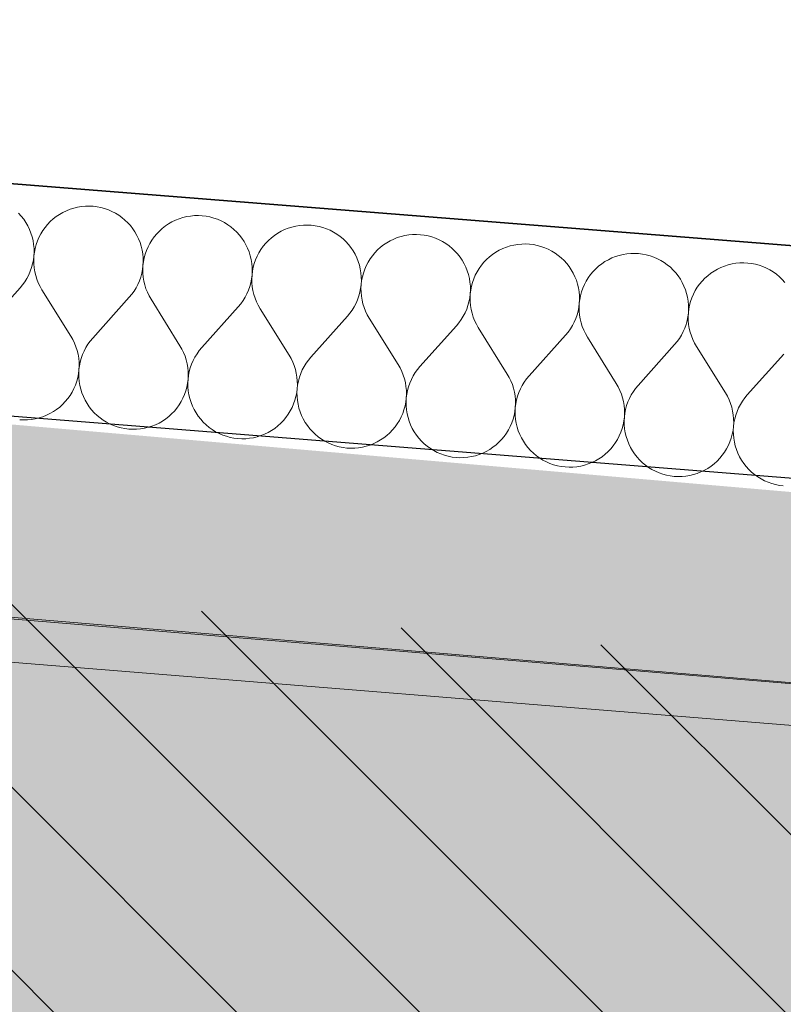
# Model space of a CAD drawing. Header units: millimetres. Extents: x -40276 to 214973, y -147941 to 35228.
# Tile 234 of 256: x -10152 to -9620, y 18343 to 19028. Entities that reach past the tile are written whole.
import ezdxf

# ---------------------------------------------------------------- set-up
doc = ezdxf.new("R2010")
doc.units = ezdxf.units.MM
doc.header["$MEASUREMENT"] = 0
doc.linetypes.add('Wipeout_Contour', pattern=[1000, 0, -1000])
for name, color, linetype in [('1._POHLED ZÁPADNÍ_2_0_plochy', 7, 'Continuous'), ('1._POHLED ZÁPADNÍ_2_akustické prvky', 7, 'Continuous'), ('1._POHLED ZÁPADNÍ_2_BT_ortho', 7, 'Continuous'), ('1._POHLED ZÁPADNÍ_2_Konstrukce - nosné', 7, 'Continuous'), ('1._POHLED ZÁPADNÍ_2_Nové_Výplně – Řezové', 7, 'Continuous'), ('1._POHLED ZÁPADNÍ_2_Výplně – Řezové', 7, 'Continuous')]:
    doc.layers.add(name, color=color, linetype=linetype)

# ---------------------------------------------------------------- blocks, each defined once
blk = doc.blocks.new('*X20', base_point=(-42174.69, -26223.67))
at = {"layer": '1._POHLED ZÁPADNÍ_2_Nové_Výplně – Řezové', "color": 21, "linetype": 'Continuous', "lineweight": 20, "true_color": 0xffaaaa}
for p, q in [((-10111.36, 18897.64), (-10114, 18897.01)), ((-10108.67, 18898.09), (-10111.36, 18897.64)), ((-10105.96, 18898.34), (-10108.67, 18898.09)), ((-10103.24, 18898.39), (-10105.96, 18898.34)), ((-10100.53, 18898.25), (-10103.24, 18898.39)), ((-10097.83, 18897.92), (-10100.53, 18898.25)), ((-10095.16, 18897.4), (-10097.83, 18897.92)), ((-10092.53, 18896.69), (-10095.16, 18897.4)), ((-10150.55, 18891.38), (-10152.38, 18893.4)), ((-10148.88, 18889.24), (-10150.55, 18891.38)), ((-10126.19, 18891.13), (-10128.34, 18889.46)), ((-10123.94, 18892.65), (-10126.19, 18891.13)), ((-10121.58, 18894), (-10123.94, 18892.65)), ((-10119.13, 18895.19), (-10121.58, 18894)), ((-10116.6, 18896.19), (-10119.13, 18895.19)), ((-10114, 18897.01), (-10116.6, 18896.19)), ((-10089.96, 18895.79), (-10092.53, 18896.69)), ((-10087.47, 18894.71), (-10089.96, 18895.79)), ((-10085.05, 18893.45), (-10087.47, 18894.71)), ((-10082.73, 18892.03), (-10085.05, 18893.45)), ((-10080.52, 18890.44), (-10082.73, 18892.03)), ((-10078.43, 18888.71), (-10080.52, 18890.44)), ((-10038.1, 18890.43), (-10040.69, 18889.61)), ((-10035.45, 18891.06), (-10038.1, 18890.43)), ((-10032.77, 18891.5), (-10035.45, 18891.06)), ((-10030.06, 18891.75), (-10032.77, 18891.5)), ((-10027.34, 18891.81), (-10030.06, 18891.75)), ((-10024.62, 18891.67), (-10027.34, 18891.81)), ((-10021.92, 18891.34), (-10024.62, 18891.67)), ((-10019.25, 18890.82), (-10021.92, 18891.34)), ((-10016.63, 18890.1), (-10019.25, 18890.82)), ((-10147.36, 18886.98), (-10148.88, 18889.24)), ((-10146.01, 18884.62), (-10147.36, 18886.98)), ((-10144.83, 18882.17), (-10146.01, 18884.62)), ((-10133.98, 18883.58), (-10135.56, 18881.36)), ((-10132.24, 18885.67), (-10133.98, 18883.58)), ((-10130.36, 18887.63), (-10132.24, 18885.67)), ((-10128.34, 18889.46), (-10130.36, 18887.63)), ((-10076.47, 18886.82), (-10078.43, 18888.71)), ((-10074.65, 18884.8), (-10076.47, 18886.82)), ((-10072.97, 18882.66), (-10074.65, 18884.8)), ((-10050.29, 18884.55), (-10052.43, 18882.88)), ((-10048.03, 18886.07), (-10050.29, 18884.55)), ((-10045.67, 18887.42), (-10048.03, 18886.07)), ((-10043.22, 18888.6), (-10045.67, 18887.42)), ((-10040.69, 18889.61), (-10043.22, 18888.6)), ((-10014.06, 18889.21), (-10016.63, 18890.1)), ((-10011.56, 18888.13), (-10014.06, 18889.21)), ((-10009.15, 18886.87), (-10011.56, 18888.13)), ((-10006.83, 18885.45), (-10009.15, 18886.87)), ((-10004.62, 18883.86), (-10006.83, 18885.45)), ((-10002.53, 18882.12), (-10004.62, 18883.86)), ((-9962.19, 18883.85), (-9964.79, 18883.03)), ((-9959.55, 18884.48), (-9962.19, 18883.85)), ((-9956.86, 18884.92), (-9959.55, 18884.48)), ((-9954.15, 18885.17), (-9956.86, 18884.92)), ((-9951.43, 18885.23), (-9954.15, 18885.17)), ((-9948.72, 18885.09), (-9951.43, 18885.23)), ((-9946.02, 18884.76), (-9948.72, 18885.09)), ((-9943.35, 18884.24), (-9946.02, 18884.76)), ((-9940.72, 18883.52), (-9943.35, 18884.24)), ((-9938.15, 18882.62), (-9940.72, 18883.52)), ((-10143.83, 18879.64), (-10144.83, 18882.17)), ((-10143.01, 18877.04), (-10143.83, 18879.64)), ((-10142.38, 18874.4), (-10143.01, 18877.04)), ((-10138.24, 18876.63), (-10139.31, 18874.13)), ((-10136.98, 18879.05), (-10138.24, 18876.63)), ((-10135.56, 18881.36), (-10136.98, 18879.05)), ((-10071.46, 18880.4), (-10072.97, 18882.66)), ((-10070.1, 18878.04), (-10071.46, 18880.4)), ((-10068.92, 18875.59), (-10070.1, 18878.04)), ((-10058.07, 18876.99), (-10059.65, 18874.78)), ((-10056.33, 18879.09), (-10058.07, 18876.99)), ((-10054.45, 18881.05), (-10056.33, 18879.09)), ((-10052.43, 18882.88), (-10054.45, 18881.05)), ((-10000.56, 18880.24), (-10002.53, 18882.12)), ((-9998.74, 18878.22), (-10000.56, 18880.24)), ((-9997.07, 18876.08), (-9998.74, 18878.22)), ((-9974.38, 18877.97), (-9976.53, 18876.29)), ((-9972.13, 18879.49), (-9974.38, 18877.97)), ((-9969.76, 18880.84), (-9972.13, 18879.49)), ((-9967.31, 18882.02), (-9969.76, 18880.84)), ((-9964.79, 18883.03), (-9967.31, 18882.02)), ((-9935.66, 18881.55), (-9938.15, 18882.62)), ((-9933.24, 18880.29), (-9935.66, 18881.55)), ((-9930.92, 18878.87), (-9933.24, 18880.29)), ((-9928.71, 18877.28), (-9930.92, 18878.87)), ((-9926.62, 18875.54), (-9928.71, 18877.28)), ((-9886.29, 18877.27), (-9888.88, 18876.44)), ((-9883.64, 18877.9), (-9886.29, 18877.27)), ((-9880.96, 18878.34), (-9883.64, 18877.9)), ((-9878.25, 18878.59), (-9880.96, 18878.34)), ((-9875.53, 18878.65), (-9878.25, 18878.59)), ((-9872.81, 18878.51), (-9875.53, 18878.65)), ((-9870.11, 18878.18), (-9872.81, 18878.51)), ((-9867.44, 18877.65), (-9870.11, 18878.18)), ((-9864.81, 18876.94), (-9867.44, 18877.65)), ((-9862.25, 18876.04), (-9864.81, 18876.94)), ((-10141.94, 18871.71), (-10142.38, 18874.4)), ((-10141.69, 18869), (-10141.94, 18871.71)), ((-10140.21, 18871.56), (-10140.92, 18868.94)), ((-10139.31, 18874.13), (-10140.21, 18871.56)), ((-10067.92, 18873.06), (-10068.92, 18875.59)), ((-10067.1, 18870.46), (-10067.92, 18873.06)), ((-10066.47, 18867.82), (-10067.1, 18870.46)), ((-10062.33, 18870.05), (-10063.41, 18867.55)), ((-10061.08, 18872.46), (-10062.33, 18870.05)), ((-10059.65, 18874.78), (-10061.08, 18872.46)), ((-9995.55, 18873.82), (-9997.07, 18876.08)), ((-9994.2, 18871.46), (-9995.55, 18873.82)), ((-9993.02, 18869.01), (-9994.2, 18871.46)), ((-9982.16, 18870.41), (-9983.75, 18868.2)), ((-9980.43, 18872.51), (-9982.16, 18870.41)), ((-9978.54, 18874.47), (-9980.43, 18872.51)), ((-9976.53, 18876.29), (-9978.54, 18874.47)), ((-9924.66, 18873.66), (-9926.62, 18875.54)), ((-9922.84, 18871.64), (-9924.66, 18873.66)), ((-9921.16, 18869.49), (-9922.84, 18871.64)), ((-9900.62, 18869.71), (-9902.64, 18867.89)), ((-9898.48, 18871.39), (-9900.62, 18869.71)), ((-9896.22, 18872.91), (-9898.48, 18871.39)), ((-9893.86, 18874.26), (-9896.22, 18872.91)), ((-9891.41, 18875.44), (-9893.86, 18874.26)), ((-9888.88, 18876.44), (-9891.41, 18875.44)), ((-9859.75, 18874.96), (-9862.25, 18876.04)), ((-9857.34, 18873.71), (-9859.75, 18874.96)), ((-9855.02, 18872.29), (-9857.34, 18873.71)), ((-9852.81, 18870.7), (-9855.02, 18872.29)), ((-9850.71, 18868.96), (-9852.81, 18870.7)), ((-9812.97, 18869.86), (-9815.5, 18868.86)), ((-9810.38, 18870.68), (-9812.97, 18869.86)), ((-9807.73, 18871.32), (-9810.38, 18870.68)), ((-9805.05, 18871.76), (-9807.73, 18871.32)), ((-9802.34, 18872.01), (-9805.05, 18871.76)), ((-9799.62, 18872.07), (-9802.34, 18872.01)), ((-9796.9, 18871.93), (-9799.62, 18872.07)), ((-9794.2, 18871.6), (-9796.9, 18871.93)), ((-9791.53, 18871.07), (-9794.2, 18871.6)), ((-9788.91, 18870.36), (-9791.53, 18871.07)), ((-9786.34, 18869.46), (-9788.91, 18870.36)), ((-10142.11, 18860.87), (-10141.77, 18863.57)), ((-10141.77, 18863.57), (-10141.91, 18860.85)), ((-10141.77, 18863.57), (-10141.63, 18866.28)), ((-10141.44, 18866.27), (-10141.77, 18863.57)), ((-10141.63, 18866.28), (-10141.69, 18869)), ((-10140.92, 18868.94), (-10141.44, 18866.27)), ((-10066.03, 18865.13), (-10066.47, 18867.82)), ((-10065.78, 18862.42), (-10066.03, 18865.13)), ((-10064.3, 18864.98), (-10065.02, 18862.36)), ((-10063.41, 18867.55), (-10064.3, 18864.98)), ((-9992.02, 18866.48), (-9993.02, 18869.01)), ((-9991.2, 18863.88), (-9992.02, 18866.48)), ((-9990.57, 18861.24), (-9991.2, 18863.88)), ((-9986.42, 18863.47), (-9987.5, 18860.97)), ((-9985.17, 18865.88), (-9986.42, 18863.47)), ((-9983.75, 18868.2), (-9985.17, 18865.88)), ((-9919.64, 18867.24), (-9921.16, 18869.49)), ((-9918.29, 18864.88), (-9919.64, 18867.24)), ((-9917.11, 18862.42), (-9918.29, 18864.88)), ((-9906.26, 18863.83), (-9907.84, 18861.62)), ((-9904.52, 18865.92), (-9906.26, 18863.83)), ((-9902.64, 18867.89), (-9904.52, 18865.92)), ((-9848.75, 18867.08), (-9850.71, 18868.96)), ((-9846.93, 18865.06), (-9848.75, 18867.08)), ((-9845.26, 18862.91), (-9846.93, 18865.06)), ((-9843.74, 18860.65), (-9845.26, 18862.91)), ((-9824.71, 18863.13), (-9826.73, 18861.31)), ((-9822.57, 18864.81), (-9824.71, 18863.13)), ((-9820.31, 18866.32), (-9822.57, 18864.81)), ((-9817.95, 18867.68), (-9820.31, 18866.32)), ((-9815.5, 18868.86), (-9817.95, 18867.68)), ((-9783.84, 18868.38), (-9786.34, 18869.46)), ((-9781.43, 18867.13), (-9783.84, 18868.38)), ((-9779.11, 18865.7), (-9781.43, 18867.13)), ((-9776.9, 18864.12), (-9779.11, 18865.7)), ((-9774.81, 18862.38), (-9776.9, 18864.12)), ((-9737.07, 18863.28), (-9739.6, 18862.28)), ((-9734.47, 18864.1), (-9737.07, 18863.28)), ((-9731.83, 18864.74), (-9734.47, 18864.1)), ((-9729.14, 18865.18), (-9731.83, 18864.74)), ((-9726.44, 18865.43), (-9729.14, 18865.18)), ((-9723.72, 18865.48), (-9726.44, 18865.43)), ((-9721, 18865.35), (-9723.72, 18865.48)), ((-9718.3, 18865.02), (-9721, 18865.35)), ((-9715.63, 18864.49), (-9718.3, 18865.02)), ((-9713, 18863.78), (-9715.63, 18864.49)), ((-9710.44, 18862.88), (-9713, 18863.78)), ((-9707.94, 18861.8), (-9710.44, 18862.88)), ((-10143.35, 18855.57), (-10142.63, 18858.2)), ((-10142.63, 18858.2), (-10142.11, 18860.87)), ((-10141.91, 18860.85), (-10141.85, 18858.13)), ((-10141.85, 18858.13), (-10141.6, 18855.42)), ((-10066.2, 18854.29), (-10065.87, 18856.99)), ((-10065.87, 18856.99), (-10066, 18854.27)), ((-10065.87, 18856.99), (-10065.73, 18859.7)), ((-10065.54, 18859.69), (-10065.87, 18856.99)), ((-10065.73, 18859.7), (-10065.78, 18862.42)), ((-10065.02, 18862.36), (-10065.54, 18859.69)), ((-9990.12, 18858.55), (-9990.57, 18861.24)), ((-9989.88, 18855.84), (-9990.12, 18858.55)), ((-9988.4, 18858.4), (-9989.11, 18855.78)), ((-9987.5, 18860.97), (-9988.4, 18858.4)), ((-9916.11, 18859.89), (-9917.11, 18862.42)), ((-9915.29, 18857.3), (-9916.11, 18859.89)), ((-9914.66, 18854.65), (-9915.29, 18857.3)), ((-9910.52, 18856.89), (-9911.6, 18854.39)), ((-9909.27, 18859.3), (-9910.52, 18856.89)), ((-9907.84, 18861.62), (-9909.27, 18859.3)), ((-9842.39, 18858.29), (-9843.74, 18860.65)), ((-9841.21, 18855.84), (-9842.39, 18858.29)), ((-9830.35, 18857.25), (-9831.94, 18855.04)), ((-9828.62, 18859.34), (-9830.35, 18857.25)), ((-9826.73, 18861.31), (-9828.62, 18859.34)), ((-9772.85, 18860.5), (-9774.81, 18862.38)), ((-9771.02, 18858.48), (-9772.85, 18860.5)), ((-9769.35, 18856.33), (-9771.02, 18858.48)), ((-9767.83, 18854.07), (-9769.35, 18856.33)), ((-9748.81, 18856.55), (-9750.83, 18854.73)), ((-9746.67, 18858.23), (-9748.81, 18856.55)), ((-9744.41, 18859.74), (-9746.67, 18858.23)), ((-9742.05, 18861.1), (-9744.41, 18859.74)), ((-9739.6, 18862.28), (-9742.05, 18861.1)), ((-9705.52, 18860.55), (-9707.94, 18861.8)), ((-9703.21, 18859.12), (-9705.52, 18860.55)), ((-9701, 18857.54), (-9703.21, 18859.12)), ((-9698.9, 18855.8), (-9701, 18857.54)), ((-9661.16, 18856.7), (-9663.69, 18855.7)), ((-9658.57, 18857.52), (-9661.16, 18856.7)), ((-9655.92, 18858.15), (-9658.57, 18857.52)), ((-9653.24, 18858.6), (-9655.92, 18858.15)), ((-9650.53, 18858.85), (-9653.24, 18858.6)), ((-9647.81, 18858.9), (-9650.53, 18858.85)), ((-9645.09, 18858.77), (-9647.81, 18858.9)), ((-9642.39, 18858.43), (-9645.09, 18858.77)), ((-9639.72, 18857.91), (-9642.39, 18858.43)), ((-9637.1, 18857.2), (-9639.72, 18857.91)), ((-9634.53, 18856.3), (-9637.1, 18857.2)), ((-9632.03, 18855.22), (-9634.53, 18856.3)), ((-10146.58, 18848.1), (-10145.33, 18850.51)), ((-10145.33, 18850.51), (-10144.25, 18853.01)), ((-10144.25, 18853.01), (-10143.35, 18855.57)), ((-10141.6, 18855.42), (-10141.15, 18852.74)), ((-10141.15, 18852.74), (-10140.52, 18850.09)), ((-10140.52, 18850.09), (-10139.7, 18847.5)), ((-10067.44, 18848.99), (-10066.73, 18851.62)), ((-10066.73, 18851.62), (-10066.2, 18854.29)), ((-10066, 18854.27), (-10065.95, 18851.55)), ((-10065.95, 18851.55), (-10065.69, 18848.84)), ((-9990.29, 18847.7), (-9989.96, 18850.4)), ((-9989.96, 18850.4), (-9990.1, 18847.69)), ((-9989.96, 18850.4), (-9989.82, 18853.12)), ((-9989.63, 18853.11), (-9989.96, 18850.4)), ((-9989.82, 18853.12), (-9989.88, 18855.84)), ((-9989.11, 18855.78), (-9989.63, 18853.11)), ((-9914.22, 18851.97), (-9914.66, 18854.65)), ((-9913.97, 18849.26), (-9914.22, 18851.97)), ((-9913.92, 18846.54), (-9913.97, 18849.26)), ((-9913.2, 18849.19), (-9913.73, 18846.52)), ((-9912.49, 18851.82), (-9913.2, 18849.19)), ((-9911.6, 18854.39), (-9912.49, 18851.82)), ((-9840.2, 18853.31), (-9841.21, 18855.84)), ((-9839.39, 18850.72), (-9840.2, 18853.31)), ((-9838.75, 18848.07), (-9839.39, 18850.72)), ((-9834.61, 18850.3), (-9835.69, 18847.81)), ((-9833.36, 18852.72), (-9834.61, 18850.3)), ((-9831.94, 18855.04), (-9833.36, 18852.72)), ((-9766.48, 18851.71), (-9767.83, 18854.07)), ((-9765.3, 18849.26), (-9766.48, 18851.71)), ((-9764.3, 18846.73), (-9765.3, 18849.26)), ((-9754.45, 18850.67), (-9756.03, 18848.46)), ((-9752.71, 18852.76), (-9754.45, 18850.67)), ((-9750.83, 18854.73), (-9752.71, 18852.76)), ((-9696.94, 18853.91), (-9698.9, 18855.8)), ((-9695.12, 18851.89), (-9696.94, 18853.91)), ((-9693.44, 18849.75), (-9695.12, 18851.89)), ((-9691.93, 18847.49), (-9693.44, 18849.75)), ((-9672.9, 18849.97), (-9674.92, 18848.14)), ((-9670.76, 18851.64), (-9672.9, 18849.97)), ((-9668.5, 18853.16), (-9670.76, 18851.64)), ((-9666.14, 18854.52), (-9668.5, 18853.16)), ((-9663.69, 18855.7), (-9666.14, 18854.52)), ((-9629.62, 18853.97), (-9632.03, 18855.22)), ((-9627.3, 18852.54), (-9629.62, 18853.97)), ((-9625.09, 18850.96), (-9627.3, 18852.54)), ((-9623, 18849.22), (-9625.09, 18850.96)), ((-9621.04, 18847.33), (-9623, 18849.22)), ((-10151.34, 18841.48), (-10149.6, 18843.57)), ((-10149.6, 18843.57), (-10148.01, 18845.78)), ((-10148.01, 18845.78), (-10146.58, 18848.1)), ((-10139.7, 18847.5), (-10138.69, 18844.97)), ((-10138.69, 18844.97), (-10137.51, 18842.52)), ((-10137.51, 18842.52), (-10136.15, 18840.16)), ((-10070.68, 18841.51), (-10069.42, 18843.93)), ((-10069.42, 18843.93), (-10068.34, 18846.42)), ((-10068.34, 18846.42), (-10067.44, 18848.99)), ((-10065.69, 18848.84), (-10065.25, 18846.16)), ((-10065.25, 18846.16), (-10064.61, 18843.51)), ((-10064.61, 18843.51), (-10063.79, 18840.92)), ((-9992.43, 18839.84), (-9991.53, 18842.41)), ((-9991.53, 18842.41), (-9990.82, 18845.04)), ((-9990.82, 18845.04), (-9990.29, 18847.7)), ((-9990.1, 18847.69), (-9990.04, 18844.97)), ((-9990.04, 18844.97), (-9989.79, 18842.26)), ((-9989.79, 18842.26), (-9989.34, 18839.57)), ((-9914.39, 18841.12), (-9914.06, 18843.82)), ((-9914.06, 18843.82), (-9914.19, 18841.11)), ((-9914.06, 18843.82), (-9913.92, 18846.54)), ((-9913.73, 18846.52), (-9914.06, 18843.82)), ((-9838.31, 18845.39), (-9838.75, 18848.07)), ((-9838.06, 18842.68), (-9838.31, 18845.39)), ((-9838.01, 18839.96), (-9838.06, 18842.68)), ((-9837.3, 18842.61), (-9837.82, 18839.94)), ((-9836.59, 18845.24), (-9837.3, 18842.61)), ((-9835.69, 18847.81), (-9836.59, 18845.24)), ((-9763.48, 18844.14), (-9764.3, 18846.73)), ((-9762.85, 18841.49), (-9763.48, 18844.14)), ((-9758.71, 18843.72), (-9759.79, 18841.23)), ((-9757.45, 18846.14), (-9758.71, 18843.72)), ((-9756.03, 18848.46), (-9757.45, 18846.14)), ((-9690.58, 18845.13), (-9691.93, 18847.49)), ((-9689.4, 18842.68), (-9690.58, 18845.13)), ((-9688.39, 18840.15), (-9689.4, 18842.68)), ((-9678.54, 18844.09), (-9680.13, 18841.88)), ((-9676.8, 18846.18), (-9678.54, 18844.09)), ((-9674.92, 18848.14), (-9676.8, 18846.18)), ((-9619.21, 18845.31), (-9621.04, 18847.33)), ((-10151.34, 18841.48), (-10176.74, 18813.09)), ((-10136.15, 18840.16), (-10116.02, 18807.83)), ((-10075.43, 18834.9), (-10073.69, 18836.99)), ((-10073.69, 18836.99), (-10072.1, 18839.2)), ((-10072.1, 18839.2), (-10070.68, 18841.51)), ((-10063.79, 18840.92), (-10062.79, 18838.39)), ((-10062.79, 18838.39), (-10061.6, 18835.94)), ((-10061.6, 18835.94), (-10060.25, 18833.58)), ((-9994.77, 18834.93), (-9993.52, 18837.35)), ((-9993.52, 18837.35), (-9992.43, 18839.84)), ((-9989.34, 18839.57), (-9988.71, 18836.93)), ((-9988.71, 18836.93), (-9987.89, 18834.34)), ((-9916.53, 18833.26), (-9915.63, 18835.83)), ((-9915.63, 18835.83), (-9914.91, 18838.45)), ((-9914.91, 18838.45), (-9914.39, 18841.12)), ((-9914.19, 18841.11), (-9914.13, 18838.39)), ((-9914.13, 18838.39), (-9913.88, 18835.68)), ((-9913.88, 18835.68), (-9913.44, 18832.99)), ((-9838.48, 18834.54), (-9838.15, 18837.24)), ((-9838.15, 18837.24), (-9838.29, 18834.52)), ((-9838.15, 18837.24), (-9838.01, 18839.96)), ((-9837.82, 18839.94), (-9838.15, 18837.24)), ((-9762.41, 18838.81), (-9762.85, 18841.49)), ((-9762.16, 18836.1), (-9762.41, 18838.81)), ((-9762.1, 18833.38), (-9762.16, 18836.1)), ((-9761.39, 18836.03), (-9761.91, 18833.36)), ((-9760.68, 18838.66), (-9761.39, 18836.03)), ((-9759.79, 18841.23), (-9760.68, 18838.66)), ((-9687.57, 18837.56), (-9688.39, 18840.15)), ((-9686.94, 18834.91), (-9687.57, 18837.56)), ((-9682.8, 18837.14), (-9683.88, 18834.64)), ((-9681.55, 18839.56), (-9682.8, 18837.14)), ((-9680.13, 18841.88), (-9681.55, 18839.56)), ((-10075.43, 18834.9), (-10100.83, 18806.51)), ((-10060.25, 18833.58), (-10040.11, 18801.24)), ((-9999.52, 18828.32), (-9997.78, 18830.41)), ((-9997.78, 18830.41), (-9996.2, 18832.62)), ((-9996.2, 18832.62), (-9994.77, 18834.93)), ((-9987.89, 18834.34), (-9986.88, 18831.81)), ((-9986.88, 18831.81), (-9985.7, 18829.36)), ((-9985.7, 18829.36), (-9984.34, 18827)), ((-9918.87, 18828.35), (-9917.61, 18830.76)), ((-9917.61, 18830.76), (-9916.53, 18833.26)), ((-9913.44, 18832.99), (-9912.8, 18830.35)), ((-9912.8, 18830.35), (-9911.98, 18827.75)), ((-9840.62, 18826.68), (-9839.72, 18829.25)), ((-9839.72, 18829.25), (-9839.01, 18831.87)), ((-9839.01, 18831.87), (-9838.48, 18834.54)), ((-9838.29, 18834.52), (-9838.23, 18831.8)), ((-9838.23, 18831.8), (-9837.98, 18829.1)), ((-9837.98, 18829.1), (-9837.53, 18826.41)), ((-9762.58, 18827.96), (-9762.24, 18830.66)), ((-9762.24, 18830.66), (-9762.38, 18827.94)), ((-9762.24, 18830.66), (-9762.1, 18833.38)), ((-9761.91, 18833.36), (-9762.24, 18830.66)), ((-9686.5, 18832.22), (-9686.94, 18834.91)), ((-9686.25, 18829.52), (-9686.5, 18832.22)), ((-9686.2, 18826.8), (-9686.25, 18829.52)), ((-9685.49, 18829.45), (-9686.01, 18826.78)), ((-9684.78, 18832.08), (-9685.49, 18829.45)), ((-9683.88, 18834.64), (-9684.78, 18832.08)), ((-9999.52, 18828.32), (-10024.93, 18799.93)), ((-9984.34, 18827), (-9964.2, 18794.66)), ((-9923.62, 18821.73), (-9949.02, 18793.35)), ((-9923.62, 18821.73), (-9921.88, 18823.82)), ((-9921.88, 18823.82), (-9920.29, 18826.03)), ((-9920.29, 18826.03), (-9918.87, 18828.35)), ((-9911.98, 18827.75), (-9910.98, 18825.23)), ((-9910.98, 18825.23), (-9909.79, 18822.78)), ((-9909.79, 18822.78), (-9908.44, 18820.42)), ((-9844.39, 18819.45), (-9842.96, 18821.77)), ((-9842.96, 18821.77), (-9841.7, 18824.18)), ((-9841.7, 18824.18), (-9840.62, 18826.68)), ((-9837.53, 18826.41), (-9836.9, 18823.77)), ((-9836.9, 18823.77), (-9836.07, 18821.17)), ((-9764.72, 18820.1), (-9763.82, 18822.67)), ((-9763.82, 18822.67), (-9763.1, 18825.29)), ((-9763.1, 18825.29), (-9762.58, 18827.96)), ((-9762.38, 18827.94), (-9762.32, 18825.22)), ((-9762.32, 18825.22), (-9762.07, 18822.51)), ((-9762.07, 18822.51), (-9761.63, 18819.83)), ((-9686.67, 18821.38), (-9686.34, 18824.08)), ((-9686.34, 18824.08), (-9686.48, 18821.36)), ((-9686.34, 18824.08), (-9686.2, 18826.8)), ((-9686.01, 18826.78), (-9686.34, 18824.08)), ((-9908.44, 18820.42), (-9888.3, 18788.08)), ((-9847.71, 18815.15), (-9873.12, 18786.76)), ((-9847.71, 18815.15), (-9845.97, 18817.24)), ((-9845.97, 18817.24), (-9844.39, 18819.45)), ((-9836.07, 18821.17), (-9835.07, 18818.65)), ((-9835.07, 18818.65), (-9833.89, 18816.2)), ((-9833.89, 18816.2), (-9832.53, 18813.84)), ((-9768.48, 18812.87), (-9767.05, 18815.19)), ((-9767.05, 18815.19), (-9765.8, 18817.6)), ((-9765.8, 18817.6), (-9764.72, 18820.1)), ((-9761.63, 18819.83), (-9760.99, 18817.19)), ((-9760.99, 18817.19), (-9760.17, 18814.59)), ((-9688.81, 18813.52), (-9687.91, 18816.08)), ((-9687.91, 18816.08), (-9687.2, 18818.71)), ((-9687.2, 18818.71), (-9686.67, 18821.38)), ((-9686.48, 18821.36), (-9686.42, 18818.64)), ((-9686.42, 18818.64), (-9686.17, 18815.93)), ((-9686.17, 18815.93), (-9685.72, 18813.25)), ((-9832.53, 18813.84), (-9812.39, 18781.5)), ((-9771.81, 18808.57), (-9797.21, 18780.18)), ((-9771.81, 18808.57), (-9770.07, 18810.66)), ((-9770.07, 18810.66), (-9768.48, 18812.87)), ((-9760.17, 18814.59), (-9759.16, 18812.06)), ((-9759.16, 18812.06), (-9757.98, 18809.61)), ((-9757.98, 18809.61), (-9756.63, 18807.25)), ((-9692.57, 18806.29), (-9691.15, 18808.61)), ((-9691.15, 18808.61), (-9689.89, 18811.02)), ((-9689.89, 18811.02), (-9688.81, 18813.52)), ((-9685.72, 18813.25), (-9685.09, 18810.6)), ((-9685.09, 18810.6), (-9684.26, 18808.01)), ((-9684.26, 18808.01), (-9683.26, 18805.48)), ((-10114.66, 18805.47), (-10116.02, 18807.83)), ((-10113.48, 18803.02), (-10114.66, 18805.47)), ((-10112.47, 18800.49), (-10113.48, 18803.02)), ((-10104.16, 18802.21), (-10105.59, 18799.89)), ((-10102.58, 18804.42), (-10104.16, 18802.21)), ((-10100.83, 18806.51), (-10102.58, 18804.42)), ((-10038.76, 18798.88), (-10040.11, 18801.24)), ((-9756.63, 18807.25), (-9736.49, 18774.92)), ((-9695.9, 18801.99), (-9721.31, 18773.6)), ((-9695.9, 18801.99), (-9694.16, 18804.08)), ((-9694.16, 18804.08), (-9692.57, 18806.29)), ((-9683.26, 18805.48), (-9682.08, 18803.03)), ((-9682.08, 18803.03), (-9680.72, 18800.67)), ((-10111.65, 18797.89), (-10112.47, 18800.49)), ((-10111.02, 18795.25), (-10111.65, 18797.89)), ((-10110.57, 18792.57), (-10111.02, 18795.25)), ((-10107.92, 18794.98), (-10108.82, 18792.41)), ((-10106.84, 18797.48), (-10107.92, 18794.98)), ((-10105.59, 18799.89), (-10106.84, 18797.48)), ((-10037.57, 18796.43), (-10038.76, 18798.88)), ((-10036.57, 18793.91), (-10037.57, 18796.43)), ((-10028.26, 18795.63), (-10029.68, 18793.31)), ((-10026.67, 18797.84), (-10028.26, 18795.63)), ((-10024.93, 18799.93), (-10026.67, 18797.84)), ((-9962.85, 18792.3), (-9964.2, 18794.66)), ((-9680.72, 18800.67), (-9660.58, 18768.34)), ((-9620, 18795.41), (-9645.4, 18767.02)), ((-10110.32, 18789.86), (-10110.57, 18792.57)), ((-10110.26, 18787.14), (-10110.32, 18789.86)), ((-10109.54, 18789.79), (-10110.06, 18787.12)), ((-10108.82, 18792.41), (-10109.54, 18789.79)), ((-10035.74, 18791.31), (-10036.57, 18793.91)), ((-10035.11, 18788.67), (-10035.74, 18791.31)), ((-10034.67, 18785.98), (-10035.11, 18788.67)), ((-10032.02, 18788.4), (-10032.92, 18785.83)), ((-10030.94, 18790.9), (-10032.02, 18788.4)), ((-10029.68, 18793.31), (-10030.94, 18790.9)), ((-9961.67, 18789.85), (-9962.85, 18792.3)), ((-9960.66, 18787.33), (-9961.67, 18789.85)), ((-9952.35, 18789.05), (-9953.78, 18786.73)), ((-9950.76, 18791.26), (-9952.35, 18789.05)), ((-9949.02, 18793.35), (-9950.76, 18791.26)), ((-9886.94, 18785.72), (-9888.3, 18788.08)), ((-10111.25, 18779.05), (-10110.73, 18781.72)), ((-10110.73, 18781.72), (-10110.4, 18784.42)), ((-10110.4, 18784.42), (-10110.54, 18781.7)), ((-10110.54, 18781.7), (-10110.48, 18778.98)), ((-10110.4, 18784.42), (-10110.26, 18787.14)), ((-10110.06, 18787.12), (-10110.4, 18784.42)), ((-10034.41, 18783.28), (-10034.67, 18785.98)), ((-10034.36, 18780.56), (-10034.41, 18783.28)), ((-10033.63, 18783.21), (-10034.16, 18780.54)), ((-10032.92, 18785.83), (-10033.63, 18783.21)), ((-9959.84, 18784.73), (-9960.66, 18787.33)), ((-9959.2, 18782.09), (-9959.84, 18784.73)), ((-9958.76, 18779.4), (-9959.2, 18782.09)), ((-9956.11, 18781.82), (-9957.01, 18779.25)), ((-9955.03, 18784.32), (-9956.11, 18781.82)), ((-9953.78, 18786.73), (-9955.03, 18784.32)), ((-9885.76, 18783.27), (-9886.94, 18785.72)), ((-9884.76, 18780.74), (-9885.76, 18783.27)), ((-9883.93, 18778.15), (-9884.76, 18780.74)), ((-9876.45, 18782.46), (-9877.87, 18780.15)), ((-9874.86, 18784.67), (-9876.45, 18782.46)), ((-9873.12, 18786.76), (-9874.86, 18784.67)), ((-9811.04, 18779.14), (-9812.39, 18781.5)), ((-10113.93, 18771.36), (-10112.86, 18773.85)), ((-10112.86, 18773.85), (-10111.96, 18776.42)), ((-10111.96, 18776.42), (-10111.25, 18779.05)), ((-10110.48, 18778.98), (-10110.23, 18776.27)), ((-10110.23, 18776.27), (-10109.79, 18773.59)), ((-10035.34, 18772.47), (-10034.82, 18775.14)), ((-10034.82, 18775.14), (-10034.49, 18777.84)), ((-10034.49, 18777.84), (-10034.63, 18775.12)), ((-10034.63, 18775.12), (-10034.58, 18772.4)), ((-10034.49, 18777.84), (-10034.36, 18780.56)), ((-10034.16, 18780.54), (-10034.49, 18777.84)), ((-9958.51, 18776.69), (-9958.76, 18779.4)), ((-9958.59, 18771.26), (-9958.45, 18773.97)), ((-9958.25, 18773.96), (-9958.59, 18771.26)), ((-9958.45, 18773.97), (-9958.51, 18776.69)), ((-9957.73, 18776.63), (-9958.25, 18773.96)), ((-9957.01, 18779.25), (-9957.73, 18776.63)), ((-9883.3, 18775.51), (-9883.93, 18778.15)), ((-9882.85, 18772.82), (-9883.3, 18775.51)), ((-9880.21, 18775.24), (-9881.11, 18772.67)), ((-9879.13, 18777.73), (-9880.21, 18775.24)), ((-9877.87, 18780.15), (-9879.13, 18777.73)), ((-9809.86, 18776.69), (-9811.04, 18779.14)), ((-9808.85, 18774.16), (-9809.86, 18776.69)), ((-9808.03, 18771.57), (-9808.85, 18774.16)), ((-9800.54, 18775.88), (-9801.96, 18773.57)), ((-9798.95, 18778.09), (-9800.54, 18775.88)), ((-9797.21, 18780.18), (-9798.95, 18778.09)), ((-9735.13, 18772.56), (-9736.49, 18774.92)), ((-10116.61, 18766.62), (-10115.19, 18768.94)), ((-10115.19, 18768.94), (-10113.93, 18771.36)), ((-10109.79, 18773.59), (-10109.16, 18770.94)), ((-10109.16, 18770.94), (-10108.34, 18768.35)), ((-10108.34, 18768.35), (-10107.34, 18765.82)), ((-10038.03, 18764.78), (-10036.95, 18767.27)), ((-10036.95, 18767.27), (-10036.05, 18769.84)), ((-10036.05, 18769.84), (-10035.34, 18772.47)), ((-10034.58, 18772.4), (-10034.33, 18769.69)), ((-10034.33, 18769.69), (-10033.89, 18767.01)), ((-10033.89, 18767.01), (-10033.26, 18764.36)), ((-9959.44, 18765.89), (-9958.92, 18768.56)), ((-9958.92, 18768.56), (-9958.59, 18771.26)), ((-9958.59, 18771.26), (-9958.73, 18768.54)), ((-9958.73, 18768.54), (-9958.67, 18765.82)), ((-9882.6, 18770.11), (-9882.85, 18772.82)), ((-9882.68, 18764.68), (-9882.54, 18767.39)), ((-9882.35, 18767.38), (-9882.68, 18764.68)), ((-9882.54, 18767.39), (-9882.6, 18770.11)), ((-9881.82, 18770.04), (-9882.35, 18767.38)), ((-9881.11, 18772.67), (-9881.82, 18770.04)), ((-9807.39, 18768.92), (-9808.03, 18771.57)), ((-9806.95, 18766.24), (-9807.39, 18768.92)), ((-9804.3, 18768.66), (-9805.2, 18766.09)), ((-9803.22, 18771.15), (-9804.3, 18768.66)), ((-9801.96, 18773.57), (-9803.22, 18771.15)), ((-9733.95, 18770.11), (-9735.13, 18772.56)), ((-9732.94, 18767.58), (-9733.95, 18770.11)), ((-9732.12, 18764.99), (-9732.94, 18767.58)), ((-9726.06, 18766.98), (-9727.32, 18764.57)), ((-9724.63, 18769.3), (-9726.06, 18766.98)), ((-9723.05, 18771.51), (-9724.63, 18769.3)), ((-9721.31, 18773.6), (-9723.05, 18771.51)), ((-9659.23, 18765.98), (-9660.58, 18768.34)), ((-9645.4, 18767.02), (-9647.14, 18764.93)), ((-10123.83, 18758.53), (-10121.81, 18760.35)), ((-10121.81, 18760.35), (-10119.93, 18762.32)), ((-10119.93, 18762.32), (-10118.19, 18764.41)), ((-10118.19, 18764.41), (-10116.61, 18766.62)), ((-10107.34, 18765.82), (-10106.16, 18763.37)), ((-10106.16, 18763.37), (-10104.81, 18761.01)), ((-10104.81, 18761.01), (-10103.29, 18758.75)), ((-10042.29, 18757.83), (-10040.7, 18760.04)), ((-10040.7, 18760.04), (-10039.28, 18762.36)), ((-10039.28, 18762.36), (-10038.03, 18764.78)), ((-10033.26, 18764.36), (-10032.44, 18761.77)), ((-10032.44, 18761.77), (-10031.44, 18759.24)), ((-9962.12, 18758.19), (-9961.05, 18760.69)), ((-9961.05, 18760.69), (-9960.15, 18763.26)), ((-9960.15, 18763.26), (-9959.44, 18765.89)), ((-9958.67, 18765.82), (-9958.42, 18763.11)), ((-9958.42, 18763.11), (-9957.98, 18760.43)), ((-9957.98, 18760.43), (-9957.35, 18757.78)), ((-9883.53, 18759.3), (-9883.01, 18761.97)), ((-9883.01, 18761.97), (-9882.68, 18764.68)), ((-9882.68, 18764.68), (-9882.82, 18761.96)), ((-9882.82, 18761.96), (-9882.77, 18759.24)), ((-9806.7, 18763.53), (-9806.95, 18766.24)), ((-9806.77, 18758.09), (-9806.64, 18760.81)), ((-9806.44, 18760.79), (-9806.77, 18758.09)), ((-9806.64, 18760.81), (-9806.7, 18763.53)), ((-9805.92, 18763.46), (-9806.44, 18760.79)), ((-9805.2, 18766.09), (-9805.92, 18763.46)), ((-9731.49, 18762.34), (-9732.12, 18764.99)), ((-9731.04, 18759.66), (-9731.49, 18762.34)), ((-9728.4, 18762.07), (-9729.3, 18759.51)), ((-9727.32, 18764.57), (-9728.4, 18762.07)), ((-9658.04, 18763.53), (-9659.23, 18765.98)), ((-9657.04, 18761), (-9658.04, 18763.53)), ((-9656.22, 18758.41), (-9657.04, 18761)), ((-9650.15, 18760.4), (-9651.41, 18757.99)), ((-9648.73, 18762.72), (-9650.15, 18760.4)), ((-9647.14, 18764.93), (-9648.73, 18762.72)), ((-10133.04, 18752.8), (-10130.59, 18753.98)), ((-10130.59, 18753.98), (-10128.23, 18755.34)), ((-10128.23, 18755.34), (-10125.98, 18756.85)), ((-10125.98, 18756.85), (-10123.83, 18758.53)), ((-10103.29, 18758.75), (-10101.62, 18756.6)), ((-10101.62, 18756.6), (-10099.8, 18754.58)), ((-10099.8, 18754.58), (-10097.83, 18752.7)), ((-10047.93, 18751.95), (-10045.91, 18753.77)), ((-10045.91, 18753.77), (-10044.03, 18755.74)), ((-10044.03, 18755.74), (-10042.29, 18757.83)), ((-10031.44, 18759.24), (-10030.26, 18756.79)), ((-10030.26, 18756.79), (-10028.9, 18754.43)), ((-10028.9, 18754.43), (-10027.39, 18752.17)), ((-9966.38, 18751.25), (-9964.8, 18753.46)), ((-9964.8, 18753.46), (-9963.38, 18755.78)), ((-9963.38, 18755.78), (-9962.12, 18758.19)), ((-9957.35, 18757.78), (-9956.53, 18755.19)), ((-9956.53, 18755.19), (-9955.53, 18752.66)), ((-9886.22, 18751.61), (-9885.14, 18754.11)), ((-9885.14, 18754.11), (-9884.24, 18756.68)), ((-9884.24, 18756.68), (-9883.53, 18759.3)), ((-9882.77, 18759.24), (-9882.52, 18756.53)), ((-9882.52, 18756.53), (-9882.08, 18753.84)), ((-9882.08, 18753.84), (-9881.44, 18751.2)), ((-9807.63, 18752.72), (-9807.1, 18755.39)), ((-9807.1, 18755.39), (-9806.77, 18758.09)), ((-9806.77, 18758.09), (-9806.91, 18755.38)), ((-9806.91, 18755.38), (-9806.86, 18752.66)), ((-9730.79, 18756.95), (-9731.04, 18759.66)), ((-9730.87, 18751.51), (-9730.73, 18754.23)), ((-9730.54, 18754.21), (-9730.87, 18751.51)), ((-9730.73, 18754.23), (-9730.79, 18756.95)), ((-9730.01, 18756.88), (-9730.54, 18754.21)), ((-9729.3, 18759.51), (-9730.01, 18756.88)), ((-9655.58, 18755.76), (-9656.22, 18758.41)), ((-9655.14, 18753.08), (-9655.58, 18755.76)), ((-9652.49, 18755.49), (-9653.39, 18752.93)), ((-9651.41, 18757.99), (-9652.49, 18755.49)), ((-10151.64, 18749.73), (-10148.93, 18749.6)), ((-10148.93, 18749.6), (-10146.21, 18749.65)), ((-10146.21, 18749.65), (-10143.5, 18749.9)), ((-10143.5, 18749.9), (-10140.81, 18750.34)), ((-10140.81, 18750.34), (-10138.17, 18750.98)), ((-10138.17, 18750.98), (-10135.57, 18751.8)), ((-10135.57, 18751.8), (-10133.04, 18752.8)), ((-10097.83, 18752.7), (-10095.74, 18750.96)), ((-10095.74, 18750.96), (-10093.53, 18749.38)), ((-10093.53, 18749.38), (-10091.21, 18747.95)), ((-10091.21, 18747.95), (-10088.8, 18746.7)), ((-10088.8, 18746.7), (-10086.3, 18745.62)), ((-10057.14, 18746.22), (-10054.69, 18747.4)), ((-10054.69, 18747.4), (-10052.33, 18748.76)), ((-10052.33, 18748.76), (-10050.07, 18750.27)), ((-10050.07, 18750.27), (-10047.93, 18751.95)), ((-10027.39, 18752.17), (-10025.71, 18750.02)), ((-10025.71, 18750.02), (-10023.89, 18748)), ((-10023.89, 18748), (-10021.93, 18746.12)), ((-9972.02, 18745.37), (-9970, 18747.19)), ((-9970, 18747.19), (-9968.12, 18749.16)), ((-9968.12, 18749.16), (-9966.38, 18751.25)), ((-9955.53, 18752.66), (-9954.35, 18750.21)), ((-9954.35, 18750.21), (-9953, 18747.84)), ((-9953, 18747.84), (-9951.48, 18745.59)), ((-9890.48, 18744.67), (-9888.89, 18746.88)), ((-9888.89, 18746.88), (-9887.47, 18749.2)), ((-9887.47, 18749.2), (-9886.22, 18751.61)), ((-9881.44, 18751.2), (-9880.63, 18748.6)), ((-9880.63, 18748.6), (-9879.62, 18746.07)), ((-9810.31, 18745.03), (-9809.23, 18747.53)), ((-9809.23, 18747.53), (-9808.34, 18750.1)), ((-9808.34, 18750.1), (-9807.63, 18752.72)), ((-9806.86, 18752.66), (-9806.61, 18749.95)), ((-9806.61, 18749.95), (-9806.17, 18747.26)), ((-9806.17, 18747.26), (-9805.54, 18744.62)), ((-9731.72, 18746.14), (-9731.2, 18748.81)), ((-9731.2, 18748.81), (-9730.87, 18751.51)), ((-9730.87, 18751.51), (-9731.01, 18748.8)), ((-9731.01, 18748.8), (-9730.95, 18746.08)), ((-9654.88, 18750.37), (-9655.14, 18753.08)), ((-9654.96, 18744.93), (-9654.83, 18747.65)), ((-9654.63, 18747.63), (-9654.96, 18744.93)), ((-9654.83, 18747.65), (-9654.88, 18750.37)), ((-9654.1, 18750.3), (-9654.63, 18747.63)), ((-9653.39, 18752.93), (-9654.1, 18750.3)), ((-10086.3, 18745.62), (-10083.73, 18744.72)), ((-10083.73, 18744.72), (-10081.11, 18744.01)), ((-10081.11, 18744.01), (-10078.44, 18743.48)), ((-10078.44, 18743.48), (-10075.74, 18743.15)), ((-10075.74, 18743.15), (-10073.02, 18743.01)), ((-10073.02, 18743.01), (-10070.3, 18743.07)), ((-10070.3, 18743.07), (-10067.59, 18743.32)), ((-10067.59, 18743.32), (-10064.91, 18743.76)), ((-10064.91, 18743.76), (-10062.26, 18744.4)), ((-10062.26, 18744.4), (-10059.67, 18745.22)), ((-10059.67, 18745.22), (-10057.14, 18746.22)), ((-10021.93, 18746.12), (-10019.84, 18744.38)), ((-10019.84, 18744.38), (-10017.62, 18742.79)), ((-10017.62, 18742.79), (-10015.31, 18741.37)), ((-10015.31, 18741.37), (-10012.89, 18740.12)), ((-10012.89, 18740.12), (-10010.4, 18739.04)), ((-9983.76, 18738.64), (-9981.23, 18739.64)), ((-9981.23, 18739.64), (-9978.78, 18740.82)), ((-9978.78, 18740.82), (-9976.42, 18742.17)), ((-9976.42, 18742.17), (-9974.17, 18743.69)), ((-9974.17, 18743.69), (-9972.02, 18745.37)), ((-9951.48, 18745.59), (-9949.81, 18743.44)), ((-9949.81, 18743.44), (-9947.98, 18741.42)), ((-9947.98, 18741.42), (-9946.02, 18739.54)), ((-9946.02, 18739.54), (-9943.93, 18737.8)), ((-9896.12, 18738.79), (-9894.1, 18740.61)), ((-9894.1, 18740.61), (-9892.21, 18742.57)), ((-9892.21, 18742.57), (-9890.48, 18744.67)), ((-9879.62, 18746.07), (-9878.44, 18743.62)), ((-9878.44, 18743.62), (-9877.09, 18741.26)), ((-9877.09, 18741.26), (-9875.58, 18739)), ((-9814.57, 18738.09), (-9812.99, 18740.3)), ((-9812.99, 18740.3), (-9811.56, 18742.62)), ((-9811.56, 18742.62), (-9810.31, 18745.03)), ((-9805.54, 18744.62), (-9804.72, 18742.02)), ((-9804.72, 18742.02), (-9803.72, 18739.49)), ((-9803.72, 18739.49), (-9802.54, 18737.04)), ((-9734.41, 18738.45), (-9733.33, 18740.95)), ((-9733.33, 18740.95), (-9732.43, 18743.52)), ((-9732.43, 18743.52), (-9731.72, 18746.14)), ((-9730.95, 18746.08), (-9730.71, 18743.37)), ((-9730.71, 18743.37), (-9730.26, 18740.68)), ((-9730.26, 18740.68), (-9729.63, 18738.04)), ((-9656.53, 18736.93), (-9655.81, 18739.56)), ((-9655.81, 18739.56), (-9655.29, 18742.23)), ((-9655.29, 18742.23), (-9654.96, 18744.93)), ((-9654.96, 18744.93), (-9655.1, 18742.21)), ((-9655.1, 18742.21), (-9655.05, 18739.49)), ((-9655.05, 18739.49), (-9654.8, 18736.78)), ((-10010.4, 18739.04), (-10007.83, 18738.14)), ((-10007.83, 18738.14), (-10005.2, 18737.43)), ((-10005.2, 18737.43), (-10002.53, 18736.9)), ((-10002.53, 18736.9), (-9999.83, 18736.57)), ((-9999.83, 18736.57), (-9997.11, 18736.43)), ((-9997.11, 18736.43), (-9994.39, 18736.49)), ((-9994.39, 18736.49), (-9991.69, 18736.74)), ((-9991.69, 18736.74), (-9989, 18737.18)), ((-9989, 18737.18), (-9986.36, 18737.81)), ((-9986.36, 18737.81), (-9983.76, 18738.64)), ((-9943.93, 18737.8), (-9941.72, 18736.21)), ((-9941.72, 18736.21), (-9939.4, 18734.79)), ((-9939.4, 18734.79), (-9936.99, 18733.53)), ((-9936.99, 18733.53), (-9934.49, 18732.46)), ((-9907.86, 18732.05), (-9905.33, 18733.06)), ((-9905.33, 18733.06), (-9902.88, 18734.24)), ((-9902.88, 18734.24), (-9900.52, 18735.59)), ((-9900.52, 18735.59), (-9898.26, 18737.11)), ((-9898.26, 18737.11), (-9896.12, 18738.79)), ((-9875.58, 18739), (-9873.9, 18736.86)), ((-9873.9, 18736.86), (-9872.08, 18734.84)), ((-9872.08, 18734.84), (-9870.12, 18732.96)), ((-9870.12, 18732.96), (-9868.02, 18731.22)), ((-9820.21, 18732.2), (-9818.19, 18734.03)), ((-9818.19, 18734.03), (-9816.31, 18735.99)), ((-9816.31, 18735.99), (-9814.57, 18738.09)), ((-9802.54, 18737.04), (-9801.19, 18734.68)), ((-9801.19, 18734.68), (-9799.67, 18732.42)), ((-9738.67, 18731.5), (-9737.08, 18733.72)), ((-9737.08, 18733.72), (-9735.66, 18736.03)), ((-9735.66, 18736.03), (-9734.41, 18738.45)), ((-9729.63, 18738.04), (-9728.81, 18735.44)), ((-9728.81, 18735.44), (-9727.81, 18732.91)), ((-9727.81, 18732.91), (-9726.63, 18730.46)), ((-9658.5, 18731.87), (-9657.42, 18734.37)), ((-9657.42, 18734.37), (-9656.53, 18736.93)), ((-9654.8, 18736.78), (-9654.36, 18734.1)), ((-9654.36, 18734.1), (-9653.73, 18731.45)), ((-9934.49, 18732.46), (-9931.92, 18731.56)), ((-9931.92, 18731.56), (-9929.3, 18730.84)), ((-9929.3, 18730.84), (-9926.63, 18730.32)), ((-9926.63, 18730.32), (-9923.93, 18729.99)), ((-9923.93, 18729.99), (-9921.21, 18729.85)), ((-9921.21, 18729.85), (-9918.49, 18729.91)), ((-9918.49, 18729.91), (-9915.78, 18730.16)), ((-9915.78, 18730.16), (-9913.1, 18730.6)), ((-9913.1, 18730.6), (-9910.45, 18731.23)), ((-9910.45, 18731.23), (-9907.86, 18732.05)), ((-9868.02, 18731.22), (-9865.81, 18729.63)), ((-9865.81, 18729.63), (-9863.49, 18728.21)), ((-9863.49, 18728.21), (-9861.08, 18726.95)), ((-9861.08, 18726.95), (-9858.58, 18725.87)), ((-9858.58, 18725.87), (-9856.02, 18724.98)), ((-9831.95, 18725.47), (-9829.42, 18726.48)), ((-9829.42, 18726.48), (-9826.97, 18727.66)), ((-9826.97, 18727.66), (-9824.61, 18729.01)), ((-9824.61, 18729.01), (-9822.35, 18730.53)), ((-9822.35, 18730.53), (-9820.21, 18732.2)), ((-9799.67, 18732.42), (-9798, 18730.28)), ((-9798, 18730.28), (-9796.17, 18728.26)), ((-9796.17, 18728.26), (-9794.21, 18726.37)), ((-9794.21, 18726.37), (-9792.12, 18724.64)), ((-9744.3, 18725.62), (-9742.29, 18727.45)), ((-9742.29, 18727.45), (-9740.4, 18729.41)), ((-9740.4, 18729.41), (-9738.67, 18731.5)), ((-9726.63, 18730.46), (-9725.28, 18728.1)), ((-9725.28, 18728.1), (-9723.76, 18725.84)), ((-9723.76, 18725.84), (-9722.09, 18723.7)), ((-9662.76, 18724.92), (-9661.18, 18727.13)), ((-9661.18, 18727.13), (-9659.75, 18729.45)), ((-9659.75, 18729.45), (-9658.5, 18731.87)), ((-9653.73, 18731.45), (-9652.91, 18728.86)), ((-9652.91, 18728.86), (-9651.91, 18726.33)), ((-9651.91, 18726.33), (-9650.73, 18723.88)), ((-9856.02, 18724.98), (-9853.39, 18724.26)), ((-9853.39, 18724.26), (-9850.72, 18723.74)), ((-9850.72, 18723.74), (-9848.02, 18723.41)), ((-9848.02, 18723.41), (-9845.3, 18723.27)), ((-9845.3, 18723.27), (-9842.58, 18723.33)), ((-9842.58, 18723.33), (-9839.87, 18723.58)), ((-9839.87, 18723.58), (-9837.19, 18724.02)), ((-9837.19, 18724.02), (-9834.54, 18724.65)), ((-9834.54, 18724.65), (-9831.95, 18725.47)), ((-9792.12, 18724.64), (-9789.91, 18723.05)), ((-9789.91, 18723.05), (-9787.59, 18721.63)), ((-9787.59, 18721.63), (-9785.18, 18720.37)), ((-9785.18, 18720.37), (-9782.68, 18719.29)), ((-9782.68, 18719.29), (-9780.11, 18718.39)), ((-9758.64, 18718.07), (-9756.04, 18718.89)), ((-9756.04, 18718.89), (-9753.52, 18719.89)), ((-9753.52, 18719.89), (-9751.07, 18721.08)), ((-9751.07, 18721.08), (-9748.71, 18722.43)), ((-9748.71, 18722.43), (-9746.45, 18723.95)), ((-9746.45, 18723.95), (-9744.3, 18725.62)), ((-9722.09, 18723.7), (-9720.27, 18721.68)), ((-9720.27, 18721.68), (-9718.3, 18719.79)), ((-9718.3, 18719.79), (-9716.21, 18718.05)), ((-9670.54, 18717.37), (-9668.4, 18719.04)), ((-9668.4, 18719.04), (-9666.38, 18720.87)), ((-9666.38, 18720.87), (-9664.5, 18722.83)), ((-9664.5, 18722.83), (-9662.76, 18724.92)), ((-9650.73, 18723.88), (-9649.38, 18721.52)), ((-9649.38, 18721.52), (-9647.86, 18719.26)), ((-9647.86, 18719.26), (-9646.18, 18717.12)), ((-9780.11, 18718.39), (-9777.48, 18717.68)), ((-9777.48, 18717.68), (-9774.81, 18717.16)), ((-9774.81, 18717.16), (-9772.11, 18716.83)), ((-9772.11, 18716.83), (-9769.4, 18716.69)), ((-9769.4, 18716.69), (-9766.68, 18716.74)), ((-9766.68, 18716.74), (-9763.97, 18716.99)), ((-9763.97, 18716.99), (-9761.28, 18717.44)), ((-9761.28, 18717.44), (-9758.64, 18718.07)), ((-9716.21, 18718.05), (-9714, 18716.47)), ((-9714, 18716.47), (-9711.68, 18715.04)), ((-9711.68, 18715.04), (-9709.27, 18713.79)), ((-9709.27, 18713.79), (-9706.77, 18712.71)), ((-9706.77, 18712.71), (-9704.2, 18711.81)), ((-9682.73, 18711.49), (-9680.14, 18712.31)), ((-9680.14, 18712.31), (-9677.61, 18713.31)), ((-9677.61, 18713.31), (-9675.16, 18714.49)), ((-9675.16, 18714.49), (-9672.8, 18715.85)), ((-9672.8, 18715.85), (-9670.54, 18717.37)), ((-9646.18, 18717.12), (-9644.36, 18715.1)), ((-9644.36, 18715.1), (-9642.4, 18713.21)), ((-9642.4, 18713.21), (-9640.31, 18711.47)), ((-9704.2, 18711.81), (-9701.58, 18711.1)), ((-9701.58, 18711.1), (-9698.91, 18710.58)), ((-9698.91, 18710.58), (-9696.21, 18710.24)), ((-9696.21, 18710.24), (-9693.49, 18710.11)), ((-9693.49, 18710.11), (-9690.77, 18710.16)), ((-9690.77, 18710.16), (-9688.06, 18710.41)), ((-9688.06, 18710.41), (-9685.38, 18710.86)), ((-9685.38, 18710.86), (-9682.73, 18711.49)), ((-9640.31, 18711.47), (-9638.1, 18709.89)), ((-9638.1, 18709.89), (-9635.78, 18708.46)), ((-9635.78, 18708.46), (-9633.36, 18707.21)), ((-9633.36, 18707.21), (-9630.87, 18706.13)), ((-9630.87, 18706.13), (-9628.3, 18705.23)), ((-9628.3, 18705.23), (-9625.67, 18704.52)), ((-9625.67, 18704.52), (-9623, 18703.99)), ((-9623, 18703.99), (-9620.3, 18703.66))]:
    blk.add_line(p, q, dxfattribs=at)

msp = doc.modelspace()

# ---------------------------------------------------------------- hatches: boundary and pattern name
at = {"layer": '1._POHLED ZÁPADNÍ_2_0_plochy', "linetype": 'Continuous', "lineweight": 20, "true_color": 0xffaaaa}
h = msp.add_hatch(dxfattribs=at)
h.set_pattern_fill('Izolační_tvárnice_0002', color=21, style=0, pattern_type=2)
h.set_pattern_definition([(315, (-10360.18, 9405.31), (63.6396, 63.6396), [])])
h.paths.add_polyline_path([(-10906.33, 18690.21), (-10970.68, 9084.15), (-20311.44, 10009.93), (-20479.41, 269.75), (-242.33, 419.76), (-238.38, 17796.01)])
at = {"layer": '1._POHLED ZÁPADNÍ_2_Výplně – Řezové', "linetype": 'Continuous', "lineweight": 13}
msp.add_hatch(color=254, dxfattribs=at).paths.add_polyline_path([(-6352.97, 18416.54), (-10538.45, 18779.45), (-10537.62, 18327.69), (-6352.11, 17964.78)])

# ---------------------------------------------------------------- linework, layer by layer
at = {"layer": '1._POHLED ZÁPADNÍ_2_Konstrukce - nosné', "color": 251, "linetype": 'Continuous', "lineweight": 13, "true_color": 0x6a6a6a}
for q in [(-24598.53, 19748.08), (-10902.83, 18674.82)]:
    msp.add_line((-240.38, 17779.13), q, dxfattribs=at)

# ---------------------------------------------------------------- next in the draw order: wipeouts: each hides what was drawn before it
at = {"color": 254, "linetype": 'Wipeout_Contour', "lineweight": 0, "ltscale": 82830.965884}
msp.add_wipeout([(-10988.08, 18818.43), (-6352.11, 18416.47), (-6339.29, 18575.96), (-10988.08, 18979.03)], dxfattribs=at).dxf.layer = '1._POHLED ZÁPADNÍ_2_Nové_Výplně – Řezové'

# ---------------------------------------------------------------- next in the draw order: linework, layer by layer
at = {"layer": '1._POHLED ZÁPADNÍ_2_akustické prvky', "color": 1, "linetype": 'Continuous', "lineweight": 35}
msp.add_line((-11148.08, 18992.91), (-161.69, 18118.67), dxfattribs=at)
at = {"layer": '1._POHLED ZÁPADNÍ_2_BT_ortho', "color": 142, "linetype": 'Continuous', "lineweight": 20, "true_color": 0x0080c0, "flags": 128}
msp.add_lwpolyline([(-1163.34, 17864.45), (-11029.43, 18683.38), (-24351.81, 19728.14), (-25320.42, 13819.16), (-25595.36, 12086.61)], dxfattribs=at)
at = {"layer": '1._POHLED ZÁPADNÍ_2_Konstrukce - nosné', "color": 7, "linetype": 'Continuous', "lineweight": 25}
msp.add_line((-10988.08, 18818.43), (-321.45, 17970.06), dxfattribs=at)

# ---------------------------------------------------------------- next in the draw order: block references
at = {"layer": '1._POHLED ZÁPADNÍ_2_0_plochy', "color": 9, "linetype": 'Continuous', "lineweight": 13}
msp.add_blockref('*X20', (-42174.69, -26223.67), dxfattribs=at)

doc.saveas('drawing.dxf')
